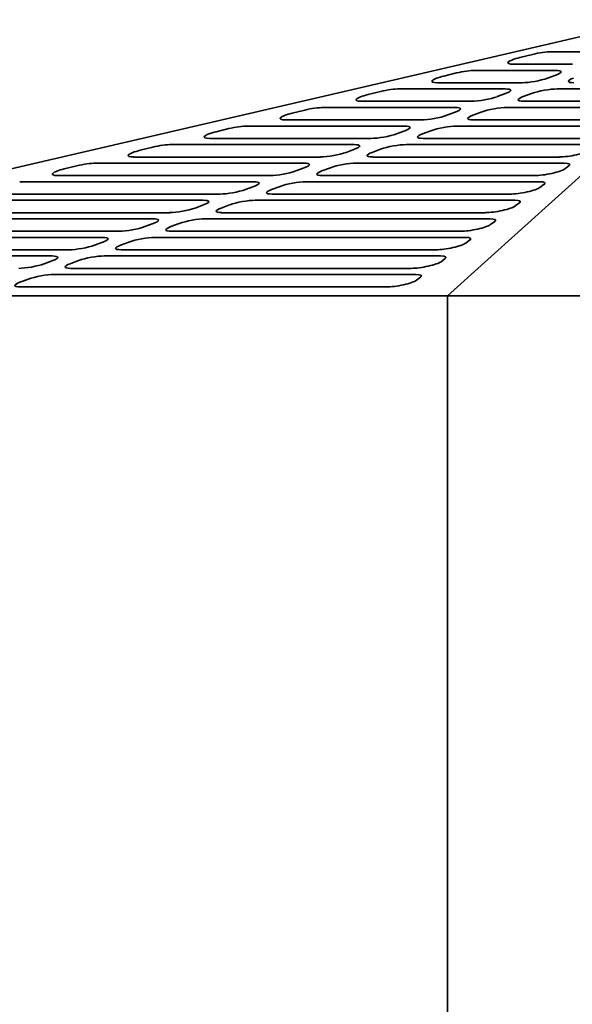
# Model space of a CAD drawing. Header units: millimetres. Extents: x 146 to 694, y 130 to 464.
# Tile 3 of 9: x 237 to 327, y 297 to 458. Entities that reach past the tile are written whole.
import ezdxf

# ---------------------------------------------------------------- set-up
doc = ezdxf.new("R2010")
doc.units = ezdxf.units.MM
doc.header["$LTSCALE"] = 2
doc.layers.add('Krawędzie widoczne(ISO)', color=7, linetype='Continuous', lineweight=35, true_color=0x262659)

msp = doc.modelspace()

# ---------------------------------------------------------------- linework, layer by layer
at = {"layer": 'Krawędzie widoczne(ISO)'}
for p, q in [((145.5, 412.5), (340, 457.55)), ((318.11, 451.39), (320.18, 451.89)), ((323.23, 452.32), (332.14, 452.32)), ((349.1, 451.12), (306.3, 412.5)), ((326.67, 450.3), (317.06, 450.3)), ((305.73, 448.36), (307.79, 448.87)), ((310.84, 449.29), (323.93, 449.29)), ((324, 448.53), (322.63, 448.03)), ((318.46, 447.27), (304.67, 447.27)), ((293.34, 445.34), (295.4, 445.84)), ((298.45, 446.26), (315.72, 446.26)), ((315.79, 445.51), (314.42, 445)), ((318.66, 445), (320.03, 445.51)), ((324.2, 446.26), (341.47, 446.26)), ((286.06, 443.24), (307.51, 443.24)), ((310.24, 444.24), (292.28, 444.24)), ((315.99, 443.24), (337.44, 443.24)), ((336.69, 444.24), (318.73, 444.24)), ((280.95, 442.31), (283.01, 442.81)), ((307.58, 442.48), (306.21, 441.97)), ((310.45, 441.97), (311.82, 442.48)), ((273.67, 440.21), (299.3, 440.21)), ((302.03, 441.22), (279.89, 441.22)), ((307.78, 440.21), (333.4, 440.21)), ((332.66, 441.22), (310.52, 441.22)), ((268.56, 439.28), (270.63, 439.79)), ((299.37, 439.45), (298, 438.95)), ((302.24, 438.95), (303.61, 439.45)), ((256.17, 436.26), (258.24, 436.76)), ((261.29, 437.18), (291.09, 437.18)), ((293.82, 438.19), (267.5, 438.19)), ((299.57, 437.18), (329.37, 437.18)), ((328.63, 438.19), (302.31, 438.19)), ((285.61, 435.16), (255.12, 435.16)), ((291.15, 436.43), (289.79, 435.92)), ((294.03, 435.92), (295.4, 436.43)), ((324.59, 435.16), (294.1, 435.16)), ((243.78, 433.23), (245.85, 433.73)), ((248.9, 434.16), (282.88, 434.16)), ((291.36, 434.16), (325.34, 434.16)), ((326.1, 433.73), (325.42, 433.23)), ((277.4, 432.14), (242.73, 432.14)), ((282.94, 433.4), (281.58, 432.89)), ((285.82, 432.89), (287.19, 433.4)), ((320.56, 432.14), (285.89, 432.14)), ((236.51, 431.13), (274.66, 431.13)), ((274.73, 430.37), (273.36, 429.87)), ((277.61, 429.87), (278.98, 430.37)), ((283.15, 431.13), (321.31, 431.13)), ((322.06, 430.71), (321.39, 430.2)), ((269.19, 429.11), (230.34, 429.11)), ((316.53, 429.11), (277.68, 429.11)), ((224.12, 428.1), (266.45, 428.1)), ((266.52, 427.35), (265.15, 426.84)), ((269.4, 426.84), (270.76, 427.35)), ((274.94, 428.1), (317.27, 428.1)), ((318.03, 427.68), (317.36, 427.18)), ((260.98, 426.08), (217.95, 426.08)), ((312.49, 426.08), (269.46, 426.08)), ((211.73, 425.08), (258.24, 425.08)), ((258.31, 424.32), (256.94, 423.81)), ((261.19, 423.81), (262.55, 424.32)), ((266.73, 425.08), (313.24, 425.08)), ((314, 424.65), (313.32, 424.15)), ((252.77, 423.06), (205.56, 423.06)), ((308.46, 423.06), (261.25, 423.06)), ((199.34, 422.05), (250.03, 422.05)), ((250.1, 421.29), (248.73, 420.79)), ((252.97, 420.79), (254.34, 421.29)), ((258.52, 422.05), (309.21, 422.05)), ((309.96, 421.63), (309.29, 421.12)), ((244.56, 420.03), (193.17, 420.03)), ((304.43, 420.03), (253.04, 420.03)), ((186.95, 419.02), (241.82, 419.02)), ((241.89, 418.27), (240.52, 417.76)), ((244.76, 417.76), (246.13, 418.27)), ((250.31, 419.02), (305.17, 419.02)), ((305.93, 418.6), (305.26, 418.09)), ((242.09, 416), (301.14, 416)), ((300.39, 417), (244.83, 417)), ((236.55, 414.73), (237.92, 415.24)), ((301.9, 415.57), (301.22, 415.07)), ((296.36, 413.98), (236.62, 413.98)), ((306.3, 412.5), (145.5, 412.5)), ((533.7, 412.5), (306.3, 412.5)), ((306.3, 229.5), (306.3, 412.5))]:
    msp.add_line(p, q, dxfattribs=at)
for centre, major_axis, start_param, end_param in [((319.11, 451.05), (-2.95, -0.54), 5.023852, 7.052155), ((321.18, 451.56), (2.95, 0.54), 0.76897, 1.882259), ((306.72, 448.03), (-2.95, -0.54), 5.023852, 7.052155), ((308.79, 448.53), (2.95, 0.54), 0.76897, 1.882259), ((320.51, 448.03), (-2.95, -0.54), 0.76897, 2.339766), ((321.88, 448.53), (2.95, 0.54), 5.481359, 7.052155), ((328.99, 448.03), (-2.95, -0.54), 5.481359, 7.052155), ((294.33, 445), (-2.95, -0.54), 5.023852, 7.052155), ((296.4, 445.51), (2.95, 0.54), 0.76897, 1.882259), ((312.3, 445), (-2.95, -0.54), 0.76897, 2.339766), ((313.67, 445.51), (2.95, 0.54), 5.481359, 7.052155), ((320.78, 445), (-2.95, -0.54), 5.481359, 7.052155), ((322.15, 445.51), (2.95, 0.54), 0.76897, 2.339766), ((284.01, 442.48), (2.95, 0.54), 0.76897, 1.882259), ((305.46, 442.48), (2.95, 0.54), 5.481359, 7.052155), ((313.94, 442.48), (2.95, 0.54), 0.76897, 2.339766), ((281.95, 441.97), (-2.95, -0.54), 5.023852, 7.052155), ((304.09, 441.97), (-2.95, -0.54), 0.76897, 2.339766), ((312.57, 441.97), (-2.95, -0.54), 5.481359, 7.052155), ((271.62, 439.45), (2.95, 0.54), 0.76897, 1.882259), ((297.24, 439.45), (2.95, 0.54), 5.481359, 7.052155), ((305.73, 439.45), (2.95, 0.54), 0.76897, 2.339766), ((269.56, 438.95), (-2.95, -0.54), 5.023852, 7.052155), ((295.88, 438.95), (-2.95, -0.54), 0.76897, 2.339766), ((304.36, 438.95), (-2.95, -0.54), 5.481359, 7.052155), ((259.23, 436.43), (2.95, 0.54), 0.76897, 1.882259), ((289.03, 436.43), (2.95, 0.54), 5.481359, 7.052155), ((297.52, 436.43), (2.95, 0.54), 0.76897, 2.339766), ((257.17, 435.92), (-2.95, -0.54), 5.023852, 7.052155), ((287.66, 435.92), (-2.95, -0.54), 0.76897, 2.339766), ((296.15, 435.92), (-2.95, -0.54), 5.481359, 7.052155), ((326.65, 435.92), (2.95, 0.54), 3.910563, 5.938866), ((246.84, 433.4), (2.95, 0.54), 0.76897, 1.882259), ((280.82, 433.4), (2.95, 0.54), 5.481359, 7.052155), ((289.31, 433.4), (2.95, 0.54), 0.76897, 2.339766), ((323.29, 433.4), (2.95, 0.54), 5.938866, 7.052155), ((244.78, 432.89), (-2.95, -0.54), 5.023852, 7.052155), ((279.45, 432.89), (-2.95, -0.54), 0.76897, 2.339766), ((287.94, 432.89), (-2.95, -0.54), 5.481359, 7.052155), ((322.61, 432.89), (2.95, 0.54), 3.910563, 5.938866), ((272.61, 430.37), (2.95, 0.54), 5.481359, 7.052155), ((281.1, 430.37), (2.95, 0.54), 0.76897, 2.339766), ((319.25, 430.37), (2.95, 0.54), 5.938866, 7.052155), ((271.24, 429.87), (-2.95, -0.54), 0.76897, 2.339766), ((279.73, 429.87), (-2.95, -0.54), 5.481359, 7.052155), ((318.58, 429.87), (2.95, 0.54), 3.910563, 5.938866), ((264.4, 427.35), (2.95, 0.54), 5.481359, 7.052155), ((272.89, 427.35), (2.95, 0.54), 0.76897, 2.339766), ((314.55, 426.84), (2.95, 0.54), 3.910563, 5.938866), ((315.22, 427.35), (2.95, 0.54), 5.938866, 7.052155), ((263.03, 426.84), (-2.95, -0.54), 0.76897, 2.339766), ((271.52, 426.84), (-2.95, -0.54), 5.481359, 7.052155), ((256.19, 424.32), (2.95, 0.54), 5.481359, 7.052155), ((264.67, 424.32), (2.95, 0.54), 0.76897, 2.339766), ((310.51, 423.81), (2.95, 0.54), 3.910563, 5.938866), ((311.19, 424.32), (2.95, 0.54), 5.938866, 7.052155), ((254.82, 423.81), (-2.95, -0.54), 0.76897, 2.339766), ((263.31, 423.81), (-2.95, -0.54), 5.481359, 7.052155), ((246.61, 420.79), (-2.95, -0.54), 0.76897, 2.339766), ((247.98, 421.29), (2.95, 0.54), 5.481359, 7.052155), ((255.1, 420.79), (-2.95, -0.54), 5.481359, 7.052155), ((256.46, 421.29), (2.95, 0.54), 0.76897, 2.339766), ((306.48, 420.79), (2.95, 0.54), 3.910563, 5.938866), ((307.15, 421.29), (2.95, 0.54), 5.938866, 7.052155), ((238.4, 417.76), (-2.95, -0.54), 0.76897, 2.339766), ((239.77, 418.27), (2.95, 0.54), 5.481359, 7.052155), ((246.88, 417.76), (-2.95, -0.54), 5.481359, 7.052155), ((248.25, 418.27), (2.95, 0.54), 0.76897, 2.339766), ((302.45, 417.76), (2.95, 0.54), 3.910563, 5.938866), ((303.12, 418.27), (2.95, 0.54), 5.938866, 7.052155), ((240.04, 415.24), (2.95, 0.54), 0.76897, 2.339766), ((299.09, 415.24), (2.95, 0.54), 5.938866, 7.052155), ((238.67, 414.73), (-2.95, -0.54), 5.481359, 7.052155), ((298.41, 414.73), (2.95, 0.54), 3.910563, 5.938866)]:
    msp.add_ellipse(centre, major_axis=major_axis, ratio=0.17835, start_param=start_param, end_param=end_param, dxfattribs=at)

doc.saveas('drawing.dxf')
